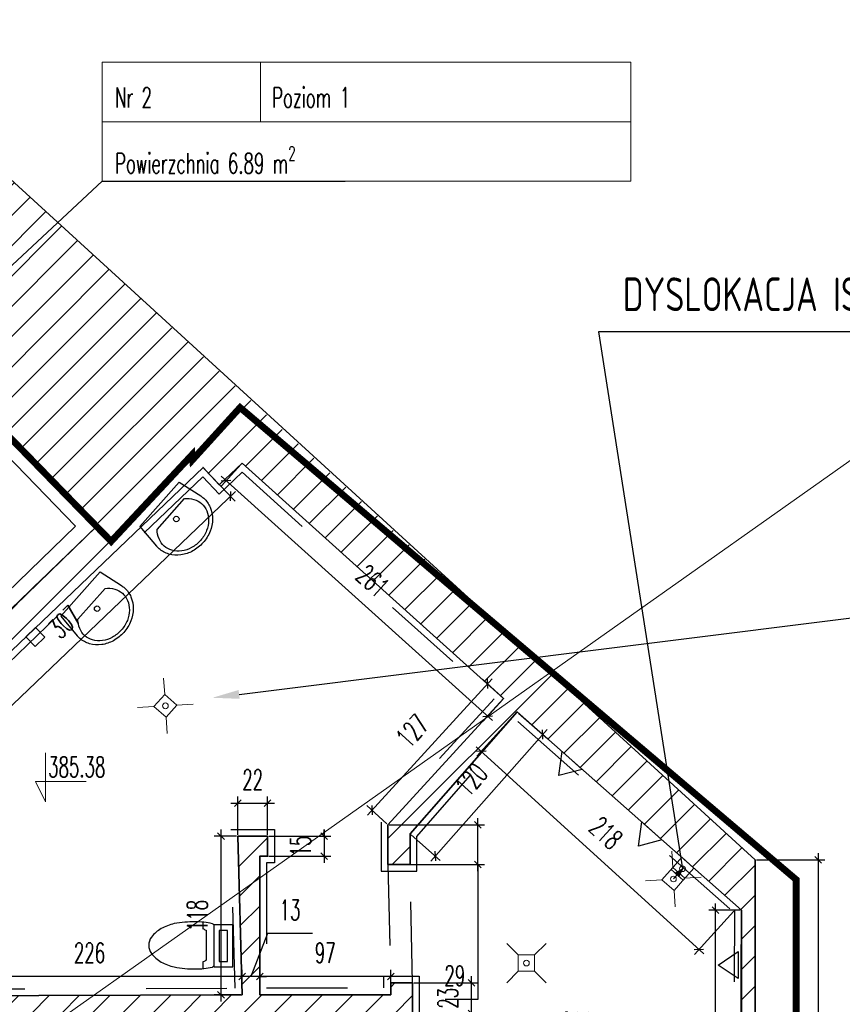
# Model space of a CAD drawing. Header units: millimetres. Extents: x 19887 to 192597, y -14203 to 39042.
# Tile 62 of 256: x 26101 to 26711, y -8497 to -7767. Entities that reach past the tile are written whole.
import ezdxf
from ezdxf import colors
from ezdxf.entities.mleader import LeaderData, LeaderLine
from ezdxf.math import Vec2, Vec3

# ---------------------------------------------------------------- set-up
doc = ezdxf.new("R2010")
doc.units = ezdxf.units.MM
for name, pattern in [('2', [0.9, 0.6, -0.3]), ('ACAD_ISO03W100', [30, 12, -18]), ('CONTINOUS', [0]), ('DASHED2', [9.525, 6.35, -3.175])]:
    doc.linetypes.add(name, pattern=pattern)
doc.layers.get('Defpoints').update_dxf_attribs({"color": 4})
for name, color, linetype, lineweight in [('A_DBA-PISY', 6, 'Continuous', 20), ('A_DBA_URZADZENIA SANITARNE', 5, 'Continuous', 25), ('Basen_rzut_poziom_1_obrys', 252, 'Continuous', 35), ('koty wysokościowe', 252, 'Continuous', 0), ('Schody', 252, 'Continuous', 5), ('Tabela', 1, 'Continuous', 0), ('Ściany', 7, 'Continuous', 25)]:
    doc.layers.add(name, color=color, linetype=linetype, lineweight=lineweight)
for name, color, linetype in [('A_DBA-RAMKI', 6, 'Continuous'), ('A_DBA_WPUSTY SAN', 150, 'Continuous'), ('A_OPISY', 6, 'Continuous'), ('Basen_rzut_poziom_1_widok', 252, 'Continuous'), ('Sufit podwieszany', 252, 'Continuous'), ('Wymiarowanie', 3, 'Continuous'), ('Wypełnienie', 252, 'Continuous')]:
    doc.layers.add(name, color=color, linetype=linetype)
doc.styles.add('DIN', font='txt')
doc.styles.add('ROMANS', font='romans.shx', dxfattribs={"width": 0.6})
doc.styles.get("Standard").update_dxf_attribs({"font": 'arial.ttf'})
doc.dimstyles.new('000001FB70622F18', dxfattribs={"dimtxt": 20, "dimasz": 5, "dimexe": 5, "dimexo": 1, "dimgap": 20, "dimtad": 1, "dimtoh": 1, "dimdec": 0, "dimtxsty": 'Standard', "dimblk": 'OBLIQUE', "dimcen": 0, "dimdle": 5, "dimclrd": 252, "dimclre": 252, "dimclrt": 252, "dimadec": 0, "dimazin": 0, "dimtfac": 1, "dimtdec": 0, "dimtmove": 0, "dimatfit": 3, "dimldrblk": 'OBLIQUE', "dimfxl": 150, "dimfxlon": 1, "dimlwd": 25, "dimlwe": 25, "dimarcsym": 1})
pattern_1 = [(45, (3252.028, -2175.285), (-11.22532, 11.22532), [])]

# ---------------------------------------------------------------- blocks, each defined once
blk = doc.blocks.new('_Oblique')
at = {"color": 0, "linetype": 'ByBlock', "lineweight": -2}
blk.add_line((-0.5, -0.5), (0.5, 0.5), dxfattribs=at)
blk = doc.blocks.new('*D621')
at = {"layer": 'Defpoints', "color": 0}
for p in [(3729.42, -2553.99), (3485.48, -2630.8), (3729.42, -2654.78)]:
    blk.add_point(p, dxfattribs=at)
at = {"layer": 'Wymiarowanie', "color": 252, "linetype": 'Continuous', "lineweight": 25}
for p, q in [((3729.42, -2554.99), (3729.42, -2659.78)), ((3485.48, -2631.8), (3485.48, -2659.78)), ((3480.48, -2654.78), (3734.42, -2654.78))]:
    blk.add_line(p, q, dxfattribs=at)
at = {"layer": 'Wymiarowanie', "color": 252, "linetype": 'ByBlock', "lineweight": 25, "xscale": 5, "yscale": 5, "zscale": 5, "rotation": 180}
blk.add_blockref('_Oblique', (3485.48, -2654.78), dxfattribs=at)
at = {"layer": 'Wymiarowanie', "color": 252, "linetype": 'ByBlock', "lineweight": 25, "xscale": 5, "yscale": 5, "zscale": 5}
blk.add_blockref('_Oblique', (3729.42, -2654.78), dxfattribs=at)
at = {"layer": 'Wymiarowanie', "color": 252, "insert": (3607.45, -2637.28), "char_height": 15, "attachment_point": 5, "style": 'ROMANS'}
blk.add_mtext('244', dxfattribs=at)
blk = doc.blocks.new('*D636')
at = {"layer": 'Defpoints', "color": 0}
for p in [(3372.28, -2603.19), (3372.28, -2616.75), (3469.37, -2616.75)]:
    blk.add_point(p, dxfattribs=at)
at = {"layer": 'Wymiarowanie', "color": 252, "linetype": 'Continuous', "lineweight": 25}
for p, q in [((3372.28, -2615.75), (3372.28, -2598.19)), ((3469.37, -2615.75), (3469.37, -2598.19)), ((3474.37, -2603.19), (3367.28, -2603.19))]:
    blk.add_line(p, q, dxfattribs=at)
at = {"layer": 'Wymiarowanie', "color": 252, "linetype": 'ByBlock', "lineweight": 25, "xscale": 5, "yscale": 5, "zscale": 5, "rotation": 180}
blk.add_blockref('_Oblique', (3372.28, -2603.19), dxfattribs=at)
at = {"layer": 'Wymiarowanie', "color": 252, "linetype": 'ByBlock', "lineweight": 25, "xscale": 5, "yscale": 5, "zscale": 5}
blk.add_blockref('_Oblique', (3469.37, -2603.19), dxfattribs=at)
at = {"layer": 'Wymiarowanie', "color": 252, "insert": (3420.83, -2585.69), "char_height": 15, "attachment_point": 5, "style": 'ROMANS'}
blk.add_mtext('97', dxfattribs=at)
blk = doc.blocks.new('*D623')
at = {"layer": 'Defpoints', "color": 0}
for p in [(3359.14, -2603.19), (3359.14, -2616.77), (3372.28, -2616.75)]:
    blk.add_point(p, dxfattribs=at)
at = {"layer": 'Wymiarowanie', "color": 252, "linetype": 'Continuous', "lineweight": 25}
for p, q in [((3378.06, -2571.39), (3365.71, -2603.19)), ((3411.34, -2571.39), (3378.06, -2571.39)), ((3359.14, -2615.77), (3359.14, -2598.19)), ((3372.28, -2615.75), (3372.28, -2598.19)), ((3377.28, -2603.19), (3354.14, -2603.19)), ((3359.14, -2603.19), (3354.14, -2603.19)), ((3372.28, -2603.19), (3377.28, -2603.19))]:
    blk.add_line(p, q, dxfattribs=at)
at = {"layer": 'Wymiarowanie', "color": 252, "linetype": 'ByBlock', "lineweight": 25, "xscale": 5, "yscale": 5, "zscale": 5}
blk.add_blockref('_Oblique', (3359.14, -2603.19), dxfattribs=at)
at = {"layer": 'Wymiarowanie', "color": 252, "linetype": 'ByBlock', "lineweight": 25, "xscale": 5, "yscale": 5, "zscale": 5, "rotation": 180}
blk.add_blockref('_Oblique', (3372.28, -2603.19), dxfattribs=at)
at = {"layer": 'Wymiarowanie', "color": 252, "insert": (3394.7, -2553.89), "char_height": 15, "attachment_point": 5, "style": 'ROMANS'}
blk.add_mtext('13', dxfattribs=at)
blk = doc.blocks.new('*D632')
at = {"layer": 'Defpoints', "color": 0}
for p in [(3132.98, -2603.19), (3132.98, -2617.54), (3359.14, -2616.77)]:
    blk.add_point(p, dxfattribs=at)
at = {"layer": 'Wymiarowanie', "color": 252, "linetype": 'Continuous', "lineweight": 25}
for p, q in [((3132.98, -2616.54), (3132.98, -2598.19)), ((3359.14, -2615.77), (3359.14, -2598.19)), ((3364.14, -2603.19), (3127.98, -2603.19))]:
    blk.add_line(p, q, dxfattribs=at)
at = {"layer": 'Wymiarowanie', "color": 252, "linetype": 'ByBlock', "lineweight": 25, "xscale": 5, "yscale": 5, "zscale": 5, "rotation": 180}
blk.add_blockref('_Oblique', (3132.98, -2603.19), dxfattribs=at)
at = {"layer": 'Wymiarowanie', "color": 252, "linetype": 'ByBlock', "lineweight": 25, "xscale": 5, "yscale": 5, "zscale": 5}
blk.add_blockref('_Oblique', (3359.14, -2603.19), dxfattribs=at)
at = {"layer": 'Wymiarowanie', "color": 252, "insert": (3246.06, -2585.69), "char_height": 15, "attachment_point": 5, "style": 'ROMANS'}
blk.add_mtext('226', dxfattribs=at)
blk = doc.blocks.new('*D597')
at = {"layer": 'Defpoints', "color": 0}
for p in [(3343.56, -2499.25), (3355.93, -2499.25), (3359.28, -2616.77)]:
    blk.add_point(p, dxfattribs=at)
at = {"layer": 'Wymiarowanie', "color": 252, "linetype": 'Continuous', "lineweight": 25}
for p, q in [((3343.56, -2621.77), (3343.56, -2494.25)), ((3354.93, -2499.25), (3338.56, -2499.25)), ((3358.28, -2616.77), (3338.56, -2616.77))]:
    blk.add_line(p, q, dxfattribs=at)
at = {"layer": 'Wymiarowanie', "color": 252, "linetype": 'ByBlock', "lineweight": 25, "xscale": 5, "yscale": 5, "zscale": 5}
for p, rotation in [((3343.56, -2499.25), 90), ((3343.56, -2616.77), 270)]:
    blk.add_blockref('_Oblique', p, dxfattribs=dict(at, rotation=rotation))
at = {"layer": 'Wymiarowanie', "color": 252, "insert": (3326.06, -2558.01), "char_height": 15, "attachment_point": 5, "rotation": 90, "style": 'ROMANS'}
blk.add_mtext('118', dxfattribs=at)
blk = doc.blocks.new('*D596')
at = {"layer": 'Defpoints', "color": 0}
for p in [(3710.23, -2553.99), (3729.42, -2553.99), (3727.03, -3062.26)]:
    blk.add_point(p, dxfattribs=at)
at = {"layer": 'Wymiarowanie', "color": 252, "linetype": 'Continuous', "lineweight": 25}
for p, q in [((3728.42, -2553.99), (3705.23, -2553.99)), ((3710.23, -3067.26), (3710.23, -2548.99)), ((3726.03, -3062.26), (3705.23, -3062.26))]:
    blk.add_line(p, q, dxfattribs=at)
at = {"layer": 'Wymiarowanie', "color": 252, "linetype": 'ByBlock', "lineweight": 25, "xscale": 5, "yscale": 5, "zscale": 5}
for p, rotation in [((3710.23, -2553.99), 90), ((3710.23, -3062.26), 270)]:
    blk.add_blockref('_Oblique', p, dxfattribs=dict(at, rotation=rotation))
at = {"layer": 'Wymiarowanie', "color": 252, "insert": (3692.73, -2808.12), "char_height": 15, "attachment_point": 5, "rotation": 90, "style": 'ROMANS'}
blk.add_mtext('508', dxfattribs=at)
blk = doc.blocks.new('*D638')
at = {"layer": 'Defpoints', "color": 0}
for p in [(3739.47, -2516.77), (3737.22, -3060.81), (3786.3, -3060.81)]:
    blk.add_point(p, dxfattribs=at)
at = {"layer": 'Wymiarowanie', "color": 252, "linetype": 'Continuous', "lineweight": 25}
for p, q in [((3740.47, -2516.77), (3791.3, -2516.77)), ((3786.3, -2511.77), (3786.3, -3065.81)), ((3738.22, -3060.81), (3791.3, -3060.81))]:
    blk.add_line(p, q, dxfattribs=at)
at = {"layer": 'Wymiarowanie', "color": 252, "linetype": 'ByBlock', "lineweight": 25, "xscale": 5, "yscale": 5, "zscale": 5}
for p, rotation in [((3786.3, -2516.77), 90), ((3786.3, -3060.81), 270)]:
    blk.add_blockref('_Oblique', p, dxfattribs=dict(at, rotation=rotation))
at = {"layer": 'Wymiarowanie', "color": 252, "insert": (3768.8, -2788.79), "char_height": 15, "attachment_point": 5, "rotation": 90, "style": 'ROMANS'}
blk.add_mtext('544', dxfattribs=at)
blk = doc.blocks.new('*D648')
at = {"layer": 'Defpoints', "color": 0}
for p in [(3563.38, -2407.28), (3582.02, -2423.76), (3483.73, -2497.42)]:
    blk.add_point(p, dxfattribs=at)
at = {"layer": 'Wymiarowanie', "color": 252, "linetype": 'Continuous', "lineweight": 25}
for p, q in [((3564.13, -2407.94), (3585.77, -2427.07)), ((3499.07, -2517.65), (3585.34, -2420.01)), ((3484.48, -2498.09), (3506.12, -2517.21))]:
    blk.add_line(p, q, dxfattribs=at)
at = {"layer": 'Wymiarowanie', "color": 252, "linetype": 'ByBlock', "lineweight": 25, "xscale": 5, "yscale": 5, "zscale": 5}
for p, rotation in [((3582.02, -2423.76), 48.53637594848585), ((3502.38, -2513.9), 228.5363759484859)]:
    blk.add_blockref('_Oblique', p, dxfattribs=dict(at, rotation=rotation))
at = {"layer": 'Wymiarowanie', "color": 252, "insert": (3529.09, -2457.24), "char_height": 15, "attachment_point": 5, "rotation": 48.53638, "style": 'ROMANS'}
blk.add_mtext('120', dxfattribs=at)
blk = doc.blocks.new('*D655')
at = {"layer": 'Defpoints', "color": 0}
for p in [(3563.08, -2407.02), (3724.42, -2553.97), (3697.84, -2583.15)]:
    blk.add_point(p, dxfattribs=at)
at = {"layer": 'Wymiarowanie', "color": 252, "linetype": 'Continuous', "lineweight": 25}
for p, q in [((3562.41, -2407.76), (3533.14, -2439.9)), ((3532.81, -2432.83), (3701.53, -2586.52)), ((3723.74, -2554.71), (3694.47, -2586.85))]:
    blk.add_line(p, q, dxfattribs=at)
at = {"layer": 'Wymiarowanie', "color": 252, "linetype": 'ByBlock', "lineweight": 25, "xscale": 5, "yscale": 5, "zscale": 5}
for p, rotation in [((3536.5, -2436.2), 137.6717519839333), ((3697.84, -2583.15), 317.6717519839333)]:
    blk.add_blockref('_Oblique', p, dxfattribs=dict(at, rotation=rotation))
at = {"layer": 'Wymiarowanie', "color": 252, "insert": (3628.95, -2496.74), "char_height": 15, "attachment_point": 5, "rotation": 317.67175, "style": 'ROMANS'}
blk.add_mtext('218', dxfattribs=at)
blk = doc.blocks.new('*D657')
at = {"layer": 'Defpoints', "color": 0}
for p in [(3541.17, -2386.1), (3553.05, -2396.97), (3467.33, -2490.78)]:
    blk.add_point(p, dxfattribs=at)
at = {"layer": 'Wymiarowanie', "color": 252, "linetype": 'Continuous', "lineweight": 25}
for p, q in [((3452.07, -2483.61), (3544.54, -2382.41)), ((3552.32, -2396.29), (3537.48, -2382.73)), ((3466.59, -2490.1), (3451.75, -2476.54))]:
    blk.add_line(p, q, dxfattribs=at)
at = {"layer": 'Wymiarowanie', "color": 252, "linetype": 'ByBlock', "lineweight": 25, "xscale": 5, "yscale": 5, "zscale": 5}
for p, rotation in [((3541.17, -2386.1), 47.57873076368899), ((3455.44, -2479.91), 227.578730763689)]:
    blk.add_blockref('_Oblique', p, dxfattribs=dict(at, rotation=rotation))
at = {"layer": 'Wymiarowanie', "color": 252, "insert": (3485.39, -2421.2), "char_height": 15, "attachment_point": 5, "rotation": 47.57873, "style": 'ROMANS'}
blk.add_mtext('127', dxfattribs=at)
blk = doc.blocks.new('*D659')
at = {"layer": 'Defpoints', "color": 0}
for p in [(3359.13, -2222.48), (3347.27, -2235.66), (3553.05, -2396.97)]:
    blk.add_point(p, dxfattribs=at)
at = {"layer": 'Wymiarowanie', "color": 252, "linetype": 'Continuous', "lineweight": 25}
for p, q in [((3358.46, -2223.23), (3343.93, -2239.38)), ((3544.91, -2413.49), (3343.56, -2232.32)), ((3552.39, -2397.71), (3537.85, -2413.86))]:
    blk.add_line(p, q, dxfattribs=at)
at = {"layer": 'Wymiarowanie', "color": 252, "linetype": 'ByBlock', "lineweight": 25, "xscale": 5, "yscale": 5, "zscale": 5}
for p, rotation in [((3347.27, -2235.66), 138.0207932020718), ((3541.2, -2410.14), 318.0207932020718)]:
    blk.add_blockref('_Oblique', p, dxfattribs=dict(at, rotation=rotation))
at = {"layer": 'Wymiarowanie', "color": 252, "insert": (3455.94, -2309.89), "char_height": 15, "attachment_point": 5, "rotation": 318.02079, "style": 'ROMANS'}
blk.add_mtext('261', dxfattribs=at)
blk = doc.blocks.new('*D658')
at = {"layer": 'Defpoints', "color": 0}
for p in [(3330.22, -2225.69), (3350.64, -2247.05), (3108.58, -2437.65)]:
    blk.add_point(p, dxfattribs=at)
at = {"layer": 'Wymiarowanie', "color": 252, "linetype": 'Continuous', "lineweight": 25}
for p, q in [((3330.91, -2226.42), (3354.09, -2250.66)), ((3125.39, -2462.46), (3354.25, -2243.59)), ((3109.27, -2438.38), (3132.46, -2462.62))]:
    blk.add_line(p, q, dxfattribs=at)
at = {"layer": 'Wymiarowanie', "color": 252, "linetype": 'ByBlock', "lineweight": 25, "xscale": 5, "yscale": 5, "zscale": 5}
for p, rotation in [((3350.64, -2247.05), 43.72184012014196), ((3129, -2459.01), 223.7218401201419)]:
    blk.add_blockref('_Oblique', p, dxfattribs=dict(at, rotation=rotation))
at = {"layer": 'Wymiarowanie', "color": 252, "insert": (3227.72, -2340.38), "char_height": 15, "attachment_point": 5, "rotation": 43.72184, "style": 'ROMANS'}
blk.add_mtext('307', dxfattribs=at)
blk = doc.blocks.new('*D656')
at = {"layer": 'Defpoints', "color": 0}
for p in [(3378.09, -2474.77), (3355.93, -2499.25), (3378.09, -2499.25)]:
    blk.add_point(p, dxfattribs=at)
at = {"layer": 'Wymiarowanie', "color": 252, "linetype": 'Continuous', "lineweight": 25}
for p, q in [((3350.93, -2474.77), (3383.09, -2474.77)), ((3355.93, -2498.25), (3355.93, -2469.77)), ((3378.09, -2498.25), (3378.09, -2469.77))]:
    blk.add_line(p, q, dxfattribs=at)
at = {"layer": 'Wymiarowanie', "color": 252, "linetype": 'ByBlock', "lineweight": 25, "xscale": 5, "yscale": 5, "zscale": 5, "rotation": 180}
blk.add_blockref('_Oblique', (3355.93, -2474.77), dxfattribs=at)
at = {"layer": 'Wymiarowanie', "color": 252, "linetype": 'ByBlock', "lineweight": 25, "xscale": 5, "yscale": 5, "zscale": 5}
blk.add_blockref('_Oblique', (3378.09, -2474.77), dxfattribs=at)
at = {"layer": 'Wymiarowanie', "color": 252, "insert": (3367.01, -2457.27), "char_height": 15, "attachment_point": 5, "style": 'ROMANS'}
blk.add_mtext('22', dxfattribs=at)
blk = doc.blocks.new('*D662')
at = {"layer": 'Defpoints', "color": 0}
for p in [(3467.33, -2490.78), (3533.94, -2490.78), (3467.33, -2520.21)]:
    blk.add_point(p, dxfattribs=at)
at = {"layer": 'Wymiarowanie', "color": 252, "linetype": 'Continuous', "lineweight": 25}
for p, q in [((3533.94, -2525.21), (3533.94, -2485.78)), ((3468.33, -2490.78), (3538.94, -2490.78)), ((3468.33, -2520.21), (3538.94, -2520.21)), ((3533.94, -2520.21), (3533.94, -2620.21)), ((3533.94, -2620.21), (3509.8, -2620.21))]:
    blk.add_line(p, q, dxfattribs=at)
at = {"layer": 'Wymiarowanie', "color": 252, "linetype": 'ByBlock', "lineweight": 25, "xscale": 5, "yscale": 5, "zscale": 5}
for p, rotation in [((3533.94, -2490.78), 90), ((3533.94, -2520.21), 270)]:
    blk.add_blockref('_Oblique', p, dxfattribs=dict(at, rotation=rotation))
at = {"layer": 'Wymiarowanie', "color": 252, "insert": (3516.87, -2602.71), "char_height": 15, "attachment_point": 5, "style": 'ROMANS'}
blk.add_mtext('29', dxfattribs=at)
blk = doc.blocks.new('*D663')
at = {"layer": 'Defpoints', "color": 0}
for p in [(3378.09, -2499.25), (3378.09, -2514.02), (3420.05, -2514.02)]:
    blk.add_point(p, dxfattribs=at)
at = {"layer": 'Wymiarowanie', "color": 252, "linetype": 'Continuous', "lineweight": 25}
for p, q in [((3420.05, -2494.25), (3420.05, -2519.02)), ((3420.05, -2499.25), (3420.05, -2494.25)), ((3379.09, -2499.25), (3425.05, -2499.25)), ((3379.09, -2514.02), (3425.05, -2514.02)), ((3420.05, -2514.02), (3420.05, -2519.02))]:
    blk.add_line(p, q, dxfattribs=at)
at = {"layer": 'Wymiarowanie', "color": 252, "linetype": 'ByBlock', "lineweight": 25, "xscale": 5, "yscale": 5, "zscale": 5}
for p, rotation in [((3420.05, -2499.25), 270), ((3420.05, -2514.02), 90)]:
    blk.add_blockref('_Oblique', p, dxfattribs=dict(at, rotation=rotation))
at = {"layer": 'Wymiarowanie', "color": 252, "insert": (3402.55, -2506.63), "char_height": 15, "attachment_point": 5, "rotation": 90, "style": 'ROMANS'}
blk.add_mtext('15', dxfattribs=at)
blk = doc.blocks.new('*D664')
at = {"layer": 'Defpoints', "color": 0}
for p in [(3485.48, -2607.95), (3529.22, -2607.95), (3485.48, -2630.8)]:
    blk.add_point(p, dxfattribs=at)
at = {"layer": 'Wymiarowanie', "color": 252, "linetype": 'Continuous', "lineweight": 25}
for p, q in [((3529.22, -2635.8), (3529.22, -2602.95)), ((3486.48, -2607.95), (3534.22, -2607.95)), ((3486.48, -2630.8), (3534.22, -2630.8))]:
    blk.add_line(p, q, dxfattribs=at)
at = {"layer": 'Wymiarowanie', "color": 252, "linetype": 'ByBlock', "lineweight": 25, "xscale": 5, "yscale": 5, "zscale": 5}
for p, rotation in [((3529.22, -2607.95), 90), ((3529.22, -2630.8), 270)]:
    blk.add_blockref('_Oblique', p, dxfattribs=dict(at, rotation=rotation))
at = {"layer": 'Wymiarowanie', "color": 252, "insert": (3511.72, -2619.38), "char_height": 15, "attachment_point": 5, "rotation": 90, "style": 'ROMANS'}
blk.add_mtext('23', dxfattribs=at)
blk = doc.blocks.new('wpust_podl')
at = {"layer": 'A_DBA_WPUSTY SAN', "lineweight": 9}
for p, q in [((-17, 17), (-7, 7)), ((7, 7), (17, 17)), ((-7, -7), (-7, 7)), ((-7, 7), (7, 7)), ((7, 7), (7, -7)), ((-17, -17), (-7, -7)), ((7, -7), (-7, -7)), ((7, -7), (17, -17))]:
    blk.add_line(p, q, dxfattribs=at)
at = {"layer": 'A_DBA_WPUSTY SAN', "linetype": 'CONTINOUS', "lineweight": 9}
blk.add_circle((0, 0), 2.5, dxfattribs=at)
blk = doc.blocks.new('G$CF5E15B28')
at = {"layer": 'Wypełnienie'}
h = blk.add_hatch(dxfattribs=at)
h.set_pattern_fill('ANSI31', color=253, scale=5, angle=90)
h.set_pattern_definition(pattern_1)
h.paths.add_polyline_path([(3330.22, -2225.69), (3342.26, -2238.54), (3359.13, -2222.48), (3385.09, -2193.98), (3242.56, -2062.55), (3128.45, -1959.07), (3087.45, -1920.6), (3059.18, -1953.55), (3178.57, -2057.63), (3113.38, -2126.71), (3251.49, -2269.27), (3166.23, -2351.47), (3045.28, -2468.12), (2986.41, -2407.54), (2978.85, -2414.89), (3041.35, -2479.21), (3080.96, -2439.46), (3080.96, -2882.33), (3100.34, -2882.33), (3100.34, -2844.23), (3108.51, -2844.23), (3109.23, -2630.8), (3485.48, -2630.8), (3485.48, -2607.95), (3469.37, -2607.95), (3469.37, -2616.75), (3372.28, -2616.75), (3372.28, -2514.02), (3378.09, -2514.02), (3378.09, -2499.25), (3355.93, -2499.25), (3357.53, -2558.01), (3359.28, -2616.77), (3132.98, -2617.54), (3132.98, -2598), (3108.58, -2598.54), (3108.58, -2437.65)])
h = blk.add_hatch(dxfattribs=at)
h.set_pattern_fill('ANSI31', color=253, scale=5, angle=90)
h.set_pattern_definition(pattern_1)
h.paths.add_polyline_path([(3756.04, -3077.15), (4422.19, -3077.15), (4422.19, -3224.61), (4439.06, -3224.61), (4438.48, -3063.71), (3739.86, -3060.82), (3739.47, -2516.77), (3385.09, -2193.98), (3359.13, -2222.48), (3553.05, -2396.97), (3467.33, -2490.78), (3467.33, -2520.21), (3483.73, -2520.21), (3483.73, -2497.42), (3563.08, -2407.02), (3729.42, -2553.99), (3727.03, -3062.26), (3613.33, -3062.26), (3613.33, -3077.15), (3727.79, -3077.15), (3726.59, -3209.47), (3756.04, -3209.47)])
at = {"layer": 'Basen_rzut_poziom_1_obrys', "color": 253, "elevation": 0}
for points in [[(3080.9, -1914.79), (3739.47, -2516.77), (3739.86, -3060.82)], [(3113.38, -2126.71), (3251.49, -2269.27), (3080.96, -2433.67)], [(3359.13, -2222.48), (3342.26, -2238.54), (3330.22, -2225.69), (3108.58, -2437.65), (3108.58, -2598.54), (3132.98, -2598), (3132.98, -2617.54), (3359.14, -2616.77), (3355.93, -2499.25), (3378.09, -2499.25), (3378.09, -2514.02), (3372.28, -2514.02), (3372.28, -2616.75), (3469.37, -2616.75), (3469.37, -2607.95), (3485.48, -2607.95), (3485.48, -2630.8), (3109.23, -2630.8), (3108.52, -2844.26)], [(3359.13, -2222.48), (3553.05, -2396.97), (3467.33, -2490.78), (3467.33, -2520.21), (3483.73, -2520.21), (3483.73, -2497.42), (3563.08, -2407.02), (3729.42, -2553.99)], [(3613.33, -3061.79), (3727.03, -3062.26), (3729.42, -2553.99)]]:
    blk.add_lwpolyline(points, dxfattribs=at)
at = {"layer": 'Basen_rzut_poziom_1_widok', "color": 253, "linetype": 'ACAD_ISO03W100', "ltscale": 5, "elevation": 0}
for points in [[(3467.33, -2520.21), (3469.37, -2607.95)], [(3485.48, -2607.95), (3483.73, -2520.21)]]:
    blk.add_lwpolyline(points, dxfattribs=at)
at = {"layer": 'koty wysokościowe', "color": 253, "elevation": 0}
for points in [[(3213.5, -2437.46), (3213.5, -2473.7)], [(3206, -2458.7), (3213.5, -2458.7)], [(3213.5, -2473.7), (3206, -2458.7)], [(3213.5, -2458.7), (3243.5, -2458.7)]]:
    blk.add_lwpolyline(points, dxfattribs=at)
at = {"layer": 'Sufit podwieszany', "color": 253, "linetype": 'ACAD_ISO03W100', "ltscale": 5, "elevation": 0}
for points in [[(3359.23, -2229.3), (3342.06, -2245.63), (3330.02, -2232.8), (3113.58, -2439.79), (3113.58, -2593.43), (3137.98, -2592.89), (3137.98, -2612.52), (3354, -2611.79), (3350.79, -2494.25), (3383.09, -2494.25), (3383.09, -2519.02), (3377.28, -2519.02), (3377.28, -2611.75), (3464.37, -2611.75), (3464.37, -2602.95), (3490.48, -2602.95), (3490.48, -2635.8), (3114.21, -2635.8), (3113.52, -2843.37)], [(3359.23, -2229.3), (3545.96, -2397.31), (3462.33, -2488.83), (3462.33, -2525.21), (3488.73, -2525.21), (3488.73, -2499.31), (3563.53, -2414.09), (3726.11, -2557.74)], [(3608.33, -3056.77), (3722.05, -3057.24), (3724.42, -2553.97)]]:
    blk.add_lwpolyline(points, dxfattribs=at)
at = {"layer": 'Tabela', "color": 253, "elevation": 0}
blk.add_lwpolyline([(3255.33, -1925.34), (3647.28, -1925.34), (3647.28, -2013.4), (3255.33, -2013.4)], close=True, dxfattribs=at)
for points in [[(3372.93, -1925.34), (3372.93, -1969.37)], [(3255.33, -1969.37), (3647.28, -1969.37)]]:
    blk.add_lwpolyline(points, dxfattribs=at)
at = {"layer": 'koty wysokościowe', "color": 253, "insert": (3215.39, -2440.37, 0), "char_height": 15, "width": 21553.2844, "attachment_point": 1, "style": 'ROMANS'}
blk.add_mtext('385.38', dxfattribs=at)
at = {"layer": 'Tabela', "color": 253, "char_height": 15, "width": 61580.8127, "attachment_point": 1, "style": 'ROMANS'}
for s, insert in [('Nr 2', (3264.95, -1943.98, 0)), ('Poziom 1', (3381.38, -1943.98, 0)), ('\\A1;Powierzchnia 6.89 m{\\H0.7x;\\S2^ ;}', (3264.95, -1987.7, 0))]:
    blk.add_mtext(s, dxfattribs=dict(at, insert=insert))
at = {"layer": 'Wymiarowanie', "color": 253}
for p1, p2, distance, picture, middle in [((3108.58, -2437.65, 0), (3330.22, -2225.69, 0), -29.55, '*D658', (3227.72, -2340.38, 0)), ((3553.05, -2396.97, 0), (3359.13, -2222.48, 0), 17.73, '*D659', (3455.94, -2309.89, 0)), ((3467.33, -2490.78, 0), (3553.05, -2396.97, 0), 16.1, '*D657', (3485.39, -2421.2, 0)), ((3483.73, -2497.42, 0), (3563.38, -2407.28, 0), -24.88, '*D648', (3529.09, -2457.24, 0)), ((3563.08, -2407.02, 0), (3724.42, -2553.97, 0), -39.47, '*D655', (3628.95, -2496.74, 0))]:
    dim = blk.add_aligned_dim(p1=p1, p2=p2, distance=distance, dimstyle='000001FB70622F18', override={"dimtxt": 15, "dimgap": 10, "dimtxsty": 'ROMANS'}, dxfattribs=at)
    dim.commit()
    dim.dimension.update_dxf_attribs({"geometry": picture, "text_midpoint": middle})
for base, p1, p2, angle, override, picture, middle, dimtype in [((3378.09, -2474.77, 0), (3355.93, -2499.25, 0), (3378.09, -2499.25, 0), 0, {"dimtxt": 15, "dimgap": 10, "dimtxsty": 'ROMANS'}, '*D656', (3367.01, -2474.77, 0), 161), ((3533.94, -2490.78, 0), (3467.33, -2520.21, 0), (3467.33, -2490.78, 0), 90, {"dimtxt": 15, "dimgap": 10, "dimtxsty": 'ROMANS'}, '*D662', (3516.87, -2620.21, 0), 161), ((3420.05, -2514.02, 0), (3378.09, -2499.25, 0), (3378.09, -2514.02, 0), 270, {"dimtxt": 15, "dimgap": 10, "dimtxsty": 'ROMANS'}, '*D663', (3420.05, -2506.63, 0), 161), ((3359.14, -2603.19, 0), (3372.28, -2616.75, 0), (3359.14, -2616.77, 0), 0, {"dimtxt": 15, "dimgap": 10, "dimtxsty": 'ROMANS', "dimtmove": 1}, '*D623', (3388.06, -2571.39, 0), 160), ((3529.22, -2607.95, 0), (3485.48, -2630.8, 0), (3485.48, -2607.95, 0), 90, {"dimtxt": 15, "dimgap": 10, "dimtxsty": 'ROMANS'}, '*D664', (3529.22, -2619.38, 0), 161)]:
    dim = blk.add_linear_dim(base=base, p1=p1, p2=p2, angle=angle, dimstyle='000001FB70622F18', override=override, dxfattribs=at)
    dim.commit()
    dim.dimension.update_dxf_attribs({"geometry": picture, "text_midpoint": middle, "dimtype": dimtype})
for base, p1, p2, angle, override, picture, middle in [((3343.56, -2499.25, 0), (3359.28, -2616.77, 0), (3355.93, -2499.25, 0), 90, {"dimtxt": 15, "dimgap": 10, "dimtxsty": 'ROMANS'}, '*D597', (3326.06, -2558.01, 0)), ((3786.3, -3060.81, 0), (3739.47, -2516.77, 0), (3737.22, -3060.81, 0), 90, {"dimtxt": 15, "dimgap": 10, "dimtxsty": 'ROMANS'}, '*D638', (3768.8, -2788.79, 0)), ((3729.42, -2654.78, 0), (3485.48, -2630.8, 0), (3729.42, -2553.99, 0), 0, {"dimtxt": 15, "dimgap": 10, "dimtxsty": 'ROMANS', "dimtmove": 1}, '*D621', (3607.45, -2637.28, 0)), ((3710.23, -2553.99, 0), (3727.03, -3062.26, 0), (3729.42, -2553.99, 0), 90, {"dimtxt": 15, "dimgap": 10, "dimtxsty": 'ROMANS'}, '*D596', (3692.73, -2808.12, 0)), ((3132.98, -2603.19, 0), (3359.14, -2616.77, 0), (3132.98, -2617.54, 0), 0, {"dimtxt": 15, "dimgap": 10, "dimtxsty": 'ROMANS', "dimtmove": 1}, '*D632', (3246.06, -2585.69, 0)), ((3372.28, -2603.19, 0), (3469.37, -2616.75, 0), (3372.28, -2616.75, 0), 0, {"dimtxt": 15, "dimgap": 10, "dimtxsty": 'ROMANS'}, '*D636', (3420.83, -2585.69, 0))]:
    dim = blk.add_linear_dim(base=base, p1=p1, p2=p2, angle=angle, dimstyle='000001FB70622F18', override=override, dxfattribs=at)
    dim.commit()
    dim.dimension.update_dxf_attribs({"geometry": picture, "text_midpoint": middle})
at = {"layer": 'Schody', "color": 253}
ml = blk.add_multileader_mtext('Standard', dxfattribs=at)
ml.set_content('', color=253)
ml.set_leader_properties()
ml.build(insert=Vec2(0, 0))
ml.multileader.update_dxf_attribs({"text_top_attachment_type": 0, "text_bottom_attachment_type": 0, "dogleg_length": 0.8, "arrow_head_size": 20})
ctx = ml.context
ctx.base_point, ctx.char_height, ctx.arrow_head_size, ctx.landing_gap_size, ctx.plane_origin, ctx.plane_x_axis, ctx.plane_y_axis = Vec3(3435.54, -2013.4, 0), 0.4, 20, 0.2, Vec3(4012.18, -2391.74, 0), Vec3(1, 0, 0), Vec3(0, 1, 0)
ctx.attachment_type = 2
notes = []
notes.append((ctx, [(1, (1, 1, 0), (3255.33, -2013.4, 0), (1, 0, 0), 180.21, [(0, [(3023.26, -2230.01, 0)], 256, [])])]))
ctx.mtext.insert, ctx.mtext.text_direction, ctx.mtext.flow_direction = Vec3(3435.74, -2013.4, 0), Vec3(1, 0, 0), 5
ml = blk.add_multileader_mtext('Standard', dxfattribs=at)
ml.set_content('', color=253)
ml.set_leader_properties()
ml.build(insert=Vec2(0, 0))
ml.multileader.update_dxf_attribs({"text_top_attachment_type": 0, "text_bottom_attachment_type": 0, "dogleg_length": 0.8, "arrow_head_size": 20})
ctx = ml.context
ctx.base_point, ctx.char_height, ctx.arrow_head_size, ctx.landing_gap_size, ctx.plane_origin, ctx.plane_x_axis, ctx.plane_y_axis = Vec3(3817.82, -2336.44, 0), 0.4, 20, 0.2, Vec3(4573.88, -2714.77, 0), Vec3(1, 0, 0), Vec3(0, 1, 0)
ctx.attachment_type = 2
notes.append((ctx, [(1, (1, 1, 0), (3817.02, -2336.44, 0), (1, 0, 0), 0.8, [(0, [(3337.13, -2396.55, 0)], 256, [])])]))
ctx.mtext.insert, ctx.mtext.text_direction, ctx.mtext.flow_direction = Vec3(3818.02, -2336.44, 0), Vec3(1, 0, 0), 5
for ctx, leaders in notes:
    for number, flags, end, landing, length, lines in leaders:
        leader = LeaderData()
        leader.index, (leader.has_last_leader_line, leader.has_dogleg_vector, leader.attachment_direction) = number, flags
        leader.last_leader_point, leader.dogleg_vector, leader.dogleg_length = Vec3(end), Vec3(landing), length
        for number, points, colour, breaks in lines:
            line = LeaderLine()
            line.index, line.vertices, line.color, line.breaks = number, Vec3.list(points), colors.encode_raw_color(colour), breaks
            leader.lines.append(line)
        ctx.leaders.append(leader)

msp = doc.modelspace()

# ---------------------------------------------------------------- hatches: boundary and pattern name
at = {"layer": 'Ściany'}
msp.add_hatch(color=256, dxfattribs=at).paths.add_polyline_path([(26592.46, -8396.18), (26589.86, -8401.89), (26587.11, -8399.46)])

# ---------------------------------------------------------------- linework, layer by layer
at = {"layer": 'A_DBA-RAMKI', "color": 210, "linetype": 'DASHED2', "ltscale": 10, "const_width": 5, "elevation": 0}
msp.add_lwpolyline([(24153.12, -6210.36), (24466.69, -6482.78), (24430.88, -6518.91), (24500.76, -6581.2), (24527.45, -6551.69), (26084.61, -7930.86), (26019.41, -7999.94), (26168.92, -8153.44), (26228.93, -8089.14), (26229.3, -8092.94), (26264.48, -8054.2), (26676.79, -8404.26), (26676.79, -8950.01)], dxfattribs=at)
at = {"layer": 'A_DBA_URZADZENIA SANITARNE', "color": 4}
for p, q in [((26190.29, -8142.4, 0), (26219.43, -8109.43, 0)), ((26219.43, -8109.43, 0), (26235.34, -8119.75, 0)), ((26202.99, -8144.63, 0), (26223.21, -8121.76, 0)), ((26190.29, -8142.4, 0), (26202.5, -8156.92, 0)), ((26131.53, -8208.9, 0), (26160.66, -8175.93, 0)), ((26160.66, -8175.93, 0), (26176.57, -8186.26, 0)), ((26144.23, -8211.14, 0), (26164.44, -8188.26, 0)), ((26131.53, -8208.9, 0), (26143.73, -8223.42, 0)), ((26236.92, -8435.79, 0), (26236.92, -8440.77, 0)), ((26245, -8437.86, 0), (26245, -8468.15, 0)), ((26239.32, -8441.69, 0), (26239.32, -8464.32, 0)), ((26236.92, -8465.16, 0), (26236.92, -8470.23, 0))]:
    msp.add_line(p, q, dxfattribs=at)
at = {"layer": 'A_DBA_URZADZENIA SANITARNE', "color": 4, "elevation": 0}
for points in [[(26235.34, -8119.75, -0.037015), (26237.52, -8121.41, -0.112687), (26242.35, -8128.13, -0.103282), (26244.07, -8136.97, -0.092276), (26242.27, -8145.98, -0.085761), (26237.08, -8154.38, -0.085761), (26229.38, -8160.56, -0.092276), (26220.66, -8163.46, -0.103282), (26211.68, -8162.84, -0.112687), (26204.42, -8158.88, -0.112687)], [(26223.21, -8121.76, -0.099658), (26230.3, -8122.3, -0.112687), (26236, -8125.4, -0.112687), (26239.78, -8130.67, -0.103282), (26241.19, -8137.91, -0.092276), (26239.68, -8145.48, -0.085761), (26235.21, -8152.73, -0.085761), (26228.57, -8158.06, -0.092276), (26221.24, -8160.49, -0.103282), (26213.89, -8159.98, -0.112687), (26208.19, -8156.88, -0.112687)], [(26208.19, -8156.88, -0.112687), (26204.41, -8151.61, -0.099658), (26202.99, -8144.63, -0.092276)], [(26204.42, -8158.88, -0.037015), (26202.5, -8156.92, -0.103282)], [(26176.57, -8186.26, -0.037015), (26178.76, -8187.92, -0.112687), (26183.58, -8194.64, -0.103282), (26185.3, -8203.47, -0.092276), (26183.5, -8212.48, -0.085761), (26178.32, -8220.89, -0.085761), (26170.61, -8227.07, -0.092276), (26161.89, -8229.97, -0.103282), (26152.91, -8229.35, -0.112687), (26145.65, -8225.39, -0.112687)], [(26164.44, -8188.26, -0.099658), (26171.54, -8188.8, -0.112687), (26177.23, -8191.91, -0.112687), (26181.02, -8197.18, -0.103282), (26182.43, -8204.41, -0.092276), (26180.91, -8211.99, -0.085761), (26176.44, -8219.24, -0.085761), (26169.8, -8224.56, -0.092276), (26162.47, -8227, -0.103282), (26155.12, -8226.49, -0.112687), (26149.42, -8223.38, -0.112687)], [(26149.42, -8223.38, -0.112687), (26145.64, -8218.11, -0.099658), (26144.23, -8211.14, -0.092276)], [(26145.65, -8225.39, -0.037015), (26143.73, -8223.42, -0.103282)], [(26245, -8437.86, 0.057377), (26243.98, -8436.95, 0.056606), (26231.3, -8435.51, 0.045865), (26215.62, -8436.9, 0.070345), (26206.02, -8440.59, 0.106153), (26198.81, -8446.9, 0.161551), (26196.79, -8452.96, 0.161551), (26198.81, -8459.03, 0.106153), (26206.02, -8465.34, 0.070345), (26215.62, -8469.02, 0.045841), (26231.3, -8470.51, 0.056606), (26243.98, -8469.07, 0.057377), (26245, -8468.15, 0.106153)], [(26239.25, -8441.92, 0.025426), (26236.92, -8440.77, 0.063736)], [(26236.92, -8465.16, 0.023646), (26239.09, -8464.1, 0.10715)]]:
    msp.add_lwpolyline(points, format="xyb", dxfattribs=at)
at = {"layer": 'A_DBA_URZADZENIA SANITARNE', "color": 2, "lineweight": 9, "elevation": 0}
msp.add_lwpolyline([(26112.6, -8231.44), (26119.78, -8224.47), (26112.82, -8217.3), (26105.64, -8224.26)], close=True, dxfattribs=at)
at = {"layer": 'A_DBA_URZADZENIA SANITARNE', "color": 4, "elevation": 0}
for points in [[(26518.16, -8322.52), (26500.73, -8327.14), (26503.17, -8309.28), (26518.16, -8322.52)], [(26577.24, -8374.73), (26559.82, -8379.35), (26562.25, -8361.49), (26577.24, -8374.73)], [(26633.84, -8477.62), (26618.84, -8467.62), (26633.84, -8457.62), (26633.84, -8477.62)]]:
    msp.add_lwpolyline(points, dxfattribs=at)
for points in [[(26259.24, -8468.93), (26259.24, -8437.86), (26245, -8437.86), (26245, -8468.93)], [(26255.24, -8464.93), (26255.24, -8441.86), (26249, -8441.86), (26249, -8464.93)]]:
    msp.add_lwpolyline(points, close=True, dxfattribs=at)
at = {"layer": 'A_DBA_URZADZENIA SANITARNE', "color": 4}
for centre in [(26217.22, -8136.84, 0), (26158.46, -8203.34, 0)]:
    msp.add_circle(centre, 2, dxfattribs=at)
at = {"layer": 'A_DBA_WPUSTY SAN', "color": 2, "lineweight": 9}
for p, q in [((26583.99, -8396.71, 0), (26591.94, -8387.71, 0)), ((26600.93, -8395.66, 0), (26591.94, -8387.71, 0)), ((26600.93, -8395.66, 0), (26592.98, -8404.65, 0)), ((26592.98, -8404.65, 0), (26583.99, -8396.71, 0))]:
    msp.add_line(p, q, dxfattribs=at)
at = {"layer": 'A_DBA_WPUSTY SAN', "color": 2, "linetype": 'CONTINOUS', "lineweight": 9}
msp.add_circle((26592.46, -8396.18, 0), 2.14, dxfattribs=at)
at = {"layer": 'A_OPISY', "elevation": 0}
for points in [[(27089.4, -7998.14), (26530.16, -7998.14)], [(26530.16, -7998.14), (26592.46, -8396.18)]]:
    msp.add_lwpolyline(points, dxfattribs=at)
at = {"layer": 'Tabela'}
msp.add_lwpolyline([(19886.64, -12923.09), (30386.64, -5498.09)], dxfattribs=at)
at = {"layer": 'Ściany', "elevation": 0}
for points in [[(25838.07, -7910.18), (25933.17, -7910.18), (26158.07, -8142.36), (25985.04, -8310.18), (25980.58, -8310.18)], [(25849.07, -8299.18), (25849.07, -7921.18), (25928.51, -7921.18), (26142.52, -8142.12), (25980.58, -8299.18), (25980.58, -8299.18)], [(26592.46, -8396.18), (26589.86, -8401.89), (26587.11, -8399.46), (26592.46, -8396.18)]]:
    msp.add_lwpolyline(points, dxfattribs=at)
at = {"layer": 'Ściany', "const_width": 1, "elevation": 0}
msp.add_lwpolyline([(26585.74, -8403.79), (26588.49, -8400.68)], dxfattribs=at)

# ---------------------------------------------------------------- block references
msp.add_blockref('G$CF5E15B28', (22906.81, -5872.86, 0))
at = {"layer": 'A_DBA_WPUSTY SAN'}
for p, xscale, yscale, zscale, rotation in [((26209.11, -8275.36, 0), 0.8571428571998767, 0.8571428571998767, 0.8571428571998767, 228.5363759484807), ((26585.74, -8403.79, 0), 0.8571428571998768, 0.8571428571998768, 0.8571428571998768, 228.5363759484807), ((26476.77, -8466.13, 0), 0.8571428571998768, 0.8571428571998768, 0.8571428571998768, 90)]:
    msp.add_blockref('wpust_podl', p, dxfattribs=dict(at, xscale=xscale, yscale=yscale, zscale=zscale, rotation=rotation))

# ---------------------------------------------------------------- texts
at = {"layer": 'A_DBA-PISY', "color": 3, "linetype": '2', "ltscale": 100, "insert": (26548.24, -7957.71, 0), "char_height": 25, "width": 4622.4797, "attachment_point": 1, "style": 'DIN'}
msp.add_mtext('\\pxsm0.5;{\\W0.75;DYSLOKACJA ISTNIEJĄCYCH WPUSTÓW}', dxfattribs=at)

doc.saveas('drawing.dxf')
